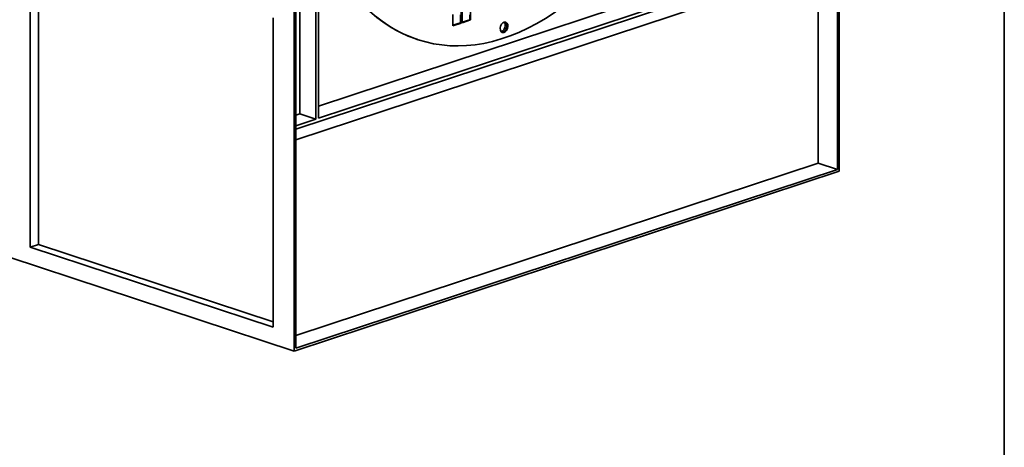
# Model space of a CAD drawing. Header units: millimetres. Extents: x 132 to 3320, y 40 to 2336.
# Tile 10 of 38: x 2790 to 3320, y 484 to 715. Entities that reach past the tile are written whole.
import ezdxf

# ---------------------------------------------------------------- set-up
doc = ezdxf.new("R2010")
doc.units = ezdxf.units.MM
doc.header["$LTSCALE"] = 8
for name, color, linetype, lineweight, true_color in [('Krawędzie widoczne(ISO)', 7, 'Continuous', 35, 0x262659), ('Symbole(ISO)', 7, 'Continuous', 25, 0x262659), ('Szkic(ISO)', 7, 'Continuous', 35, 0x262659)]:
    doc.layers.add(name, color=color, linetype=linetype, lineweight=lineweight, true_color=true_color)
doc.styles.add('STANDARDDużyTekst', font='txt')
doc.styles.add('Styl tekstu107', font='txt')
doc.styles.add('Styl tekstu118', font='txt')

# ---------------------------------------------------------------- blocks, each defined once
blk = doc.blocks.new('Ramki Ramka A3')
at = {"layer": 'Szkic(ISO)'}
blk.add_line((415, 291.999), (415, 4.999), dxfattribs=at)
blk = doc.blocks.new('Tabelki rysunkowe Venture Industries Eng.')
at = {"layer": 'Szkic(ISO)'}
blk.add_line((204.775, 79.694), (204.775, 73.444), dxfattribs=at)
at = {"layer": 'Symbole(ISO)', "color": 7}
for tag, p, height, style in [('Rozmiar_arkusza_001', (182.584, 44.238), 2.5, 'Styl tekstu107'), ('Podziałka:_001', (182.006, 32.878), 2.5, 'Styl tekstu107'), ('NAZWA_PLIKU_001', (122.853, 21.912), 4, 'Styl tekstu118')]:
    blk.add_attdef(tag, p, '', height=height, dxfattribs=dict(at, style=style))

msp = doc.modelspace()

# ---------------------------------------------------------------- linework, layer by layer
at = {"layer": 'Krawędzie widoczne(ISO)'}
for p, q in [((3230.223, 633.933), (3230.223, 1093.098)), ((3231.128, 633.023), (3231.128, 1094.605)), ((2937.424, 997.703), (2937.424, 536.122)), ((2938.329, 996.794), (2938.329, 537.629)), ((2949.191, 951.134), (2949.191, 661.136)), ((2950.548, 661.584), (2950.548, 951.582)), ((2940.592, 948.297), (2940.592, 663.973)), ((2795.324, 592.067), (2795.324, 758.817)), ((2799.85, 593.561), (2799.85, 757.324)), ((2938.329, 655.74), (3229.544, 751.82)), ((2938.329, 649.934), (3220.946, 743.177)), ((3219.815, 637.367), (3219.815, 742.804)), ((2950.548, 668.153), (3157.815, 736.536)), ((3167.771, 733.252), (2950.548, 661.584)), ((3022.956, 711.326), (3022.956, 717.367)), ((3027.029, 712.968), (3027.029, 717.197)), ((3027.481, 718.86), (3027.481, 712.819)), ((3028.025, 712.998), (3028.025, 719.04)), ((3032.097, 714.64), (3032.097, 717.34)), ((3032.55, 720.533), (3032.55, 714.491)), ((2926.111, 715.667), (2926.111, 548.917)), ((3022.956, 711.624), (3027.029, 712.968)), ((3027.481, 712.819), (3022.956, 711.326)), ((3027.029, 712.968), (3027.481, 712.819)), ((3028.025, 713.297), (3032.097, 714.64)), ((3032.55, 714.491), (3028.025, 712.998)), ((3032.097, 714.64), (3032.55, 714.491)), ((3003.488, 704.095), (3003.94, 703.946)), ((2938.329, 663.226), (2940.592, 663.973)), ((2949.191, 661.136), (2940.592, 663.973)), ((2949.191, 661.136), (2938.329, 657.552)), ((2938.329, 544.497), (3219.815, 637.367)), ((3219.815, 637.367), (3230.223, 633.933)), ((2937.424, 536.122), (3231.128, 633.023)), ((2938.329, 537.629), (3230.223, 633.933)), ((2795.324, 592.067), (2799.85, 593.561)), ((2926.111, 548.917), (2795.324, 592.067)), ((2926.111, 551.904), (2799.85, 593.561)), ((2937.424, 536.122), (2784.01, 586.738))]:
    msp.add_line(p, q, dxfattribs=at)
for centre, major_axis, start_param, end_param in [((3050.561, 845.254), (46.621, 141.308), 2.3456787, 6.6146056), ((3050.109, 845.403), (-46.621, -141.308), 5.5008374, 6.2831853), ((3049.204, 710.973), (-0.902, -2.735), 0.3486319, 2.7929607), ((3050.109, 710.675), (0.902, 2.735), 3.1748976, 6.2498804), ((3050.109, 710.675), (-0.922, -2.796), 0.1215469, 3.0200457)]:
    msp.add_ellipse(centre, major_axis=major_axis, ratio=0.6675132, start_param=start_param, end_param=end_param, dxfattribs=at)
msp.add_ellipse((3050.561, 710.525), major_axis=(0.922, 2.796), ratio=0.6675132, dxfattribs=at)

# ---------------------------------------------------------------- block references
at = {"xscale": 8, "yscale": 8, "zscale": 8}
for name, p in [('Ramki Ramka A3', (0, 0)), ('Tabelki rysunkowe Venture Industries Eng.', (1681.803, -92.003))]:
    msp.add_blockref(name, p, dxfattribs=at)

# ---------------------------------------------------------------- texts
at = {"layer": 'Symbole(ISO)', "color": 7, "insert": (1878.781, 546.453), "char_height": 24, "width": 1286.73035, "attachment_point": 1, "line_spacing_factor": 0.968047, "style": 'STANDARDDużyTekst'}
msp.add_mtext('{\\fTrebuchet MS|b1|i1;\\H24.0000;\\LAttention:\\P\\l\\fTrebuchet MS|b1|i1;\\H24.0000;This is only a concept drawing of simplified device.\\PPlease keep in mind the dimensions may differ depending on the motor installed. \\PFlexible dimensions are highlighted with red colour.\\P\\fTrebuchet MS|b1|i1;\\H24.0000;\\LUwaga:\\P\\l\\fTrebuchet MS|b1|i1;\\H24.0000;Rysunek przedstawia jedynie uproszczone urządzenie.\\PWymiary urządzenia mogą się różnić, w zależności od zamontowanego silnika.\\PWymiary mogące ulec zmianie zaznaczono na czerwono.}', dxfattribs=at)

doc.saveas('drawing.dxf')
